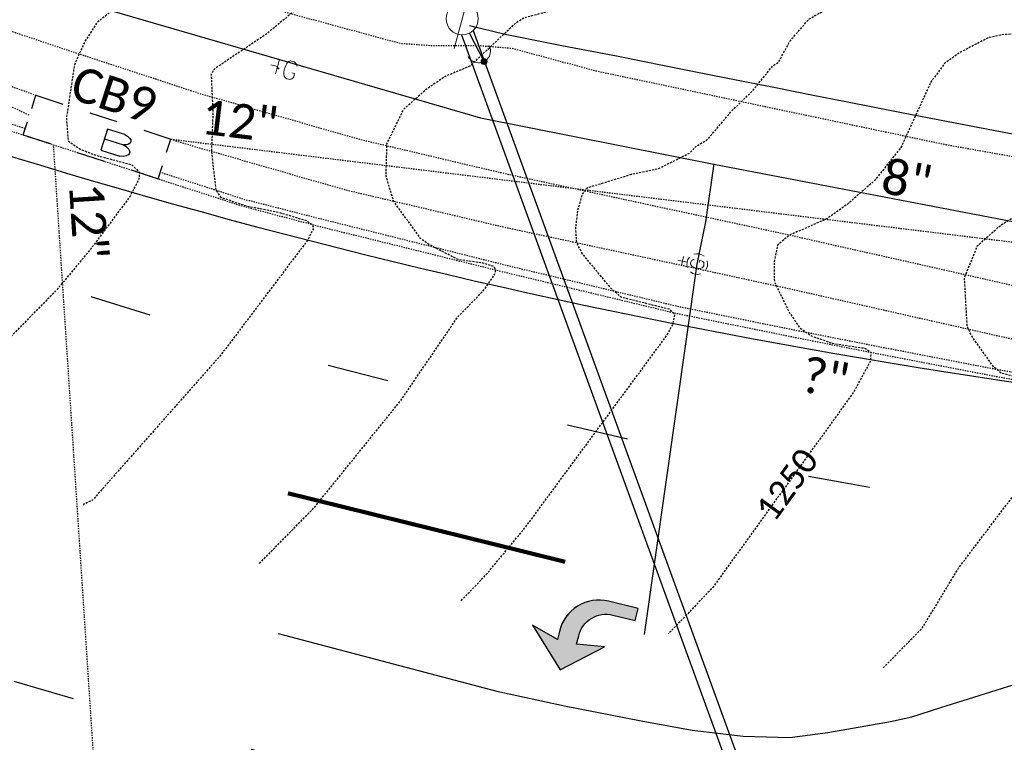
# Model space of a CAD drawing. Header units: feet. Extents: x 2262913 to 2469997, y 259999 to 435293.
# Tile 138 of 147: x 2468679 to 2468759, y 263314 to 263372. Entities that reach past the tile are written whole.
import ezdxf
from ezdxf.enums import TextEntityAlignment as Align

# ---------------------------------------------------------------- set-up
doc = ezdxf.new("R2010")
doc.units = ezdxf.units.FT
doc.header["$MEASUREMENT"] = 0
for name, pattern in [('dsolidcl', [0]), ('foctvex', [0]), ('gasex', [0]), ('grltex', [0]), ('lane', [40, 10, -30]), ('OhDOT_USTN1', [0.054999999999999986, 0.014, -0.04099999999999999]), ('OhDOT_USTN3', [0.22, 0.165, -0.055]), ('OhDOT_USTN5', [0.11, 0.055, -0.055]), ('ohelecex', [0]), ('ohteleex', [0]), ('waterex', [0])]:
    doc.linetypes.add(name, pattern=pattern)
doc.layers.add('0_View_Frame_Border', color=7, linetype='Continuous', plot=False)
for name, color, linetype in [('DR_X_Cells', 121, 'Continuous'), ('DR_X_Erosion_Control', 7, 'OhDOT_USTN1'), ('DR_X_Storm_Sewer', 151, 'OhDOT_USTN5'), ('DR_X_Text', 7, 'Continuous'), ('DT_X_Contour_Major', 132, 'OhDOT_USTN3'), ('DT_X_Contour_Minor', 136, 'OhDOT_USTN3'), ('DT_X_Contour_Text', 7, 'Continuous'), ('MT_X_Channelizing_Line', 7, 'Continuous'), ('MT_X_Lane_Line', 7, 'lane'), ('PM_X_Cells_TR', 7, 'Continuous'), ('PM_X_CL_Double_Solid', 2, 'dsolidcl'), ('PV_X_Curb', 120, 'OhDOT_USTN1'), ('PV_X_Walk', 120, 'OhDOT_USTN5'), ('RD_X_GR_Lt', 95, 'grltex'), ('UT_X_Electric_Cells', 1, 'Continuous'), ('UT_X_Gas', 2, 'gasex'), ('UT_X_Gas_Cells', 2, 'Continuous'), ('UT_X_Gas_Text', 7, 'Continuous'), ('UT_X_Misc_Cells', 7, 'Continuous'), ('UT_X_Overhead_Electric', 1, 'ohelecex'), ('UT_X_Overhead_Telecom', 30, 'ohteleex'), ('UT_X_Water', 133, 'waterex'), ('UT_X_Water_Text', 7, 'Continuous')]:
    doc.layers.add(name, color=color, linetype=linetype)
doc.styles.add('Simplex Normal (0.14)', font='calibri.ttf', dxfattribs={"height": 0.14})
doc.styles.add('Straight Normal (0.14) Font 30', font='calibri.ttf', dxfattribs={"height": 0.14})
picture_1 = doc.add_image_def('image1.tif', size_in_pixel=(5000, 5000))
picture_2 = doc.add_image_def('image2.jpg', size_in_pixel=(1570, 936))
picture_3 = doc.add_image_def('image3.jpg', size_in_pixel=(1570, 936))

# ---------------------------------------------------------------- blocks, each defined once
blk = doc.blocks.new('GCB-X')
at = {"layer": 'DR_X_Cells', "color": 121, "linetype": 'Continuous'}
for p, q in [((-0.06249987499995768, 0.03749992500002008), (-0.03749992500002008, 0.03749992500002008)), ((-0.06249987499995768, 0.01249997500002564), (-0.06249987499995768, 0.03749992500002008)), ((-0.0124999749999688, 0.03749992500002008), (0.0124999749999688, 0.03749992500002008)), ((0.03749992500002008, 0.03749992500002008), (0.06249987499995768, 0.03749992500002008)), ((0.06249987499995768, 0.01249997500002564), (0.06249987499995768, 0.03749992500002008)), ((0.02274995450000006, 0.01949996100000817), (0.006749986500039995, 0.01949996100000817)), ((0.006749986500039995, 0.01949996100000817), (0.006749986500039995, -0.02049995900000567)), ((0.006749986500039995, 0.001291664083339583), (0.02433328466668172, 0.001291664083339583)), ((-0.06249987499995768, -0.03749992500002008), (-0.06249987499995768, -0.01249997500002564)), ((0.06249987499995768, -0.03749992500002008), (0.06249987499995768, -0.01249997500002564)), ((0.006749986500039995, -0.02049995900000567), (0.02433328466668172, -0.02049995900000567)), ((-0.06249987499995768, -0.03749992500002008), (-0.03749992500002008, -0.03749992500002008)), ((-0.0124999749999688, -0.03749992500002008), (0.0124999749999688, -0.03749992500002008)), ((0.03749992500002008, -0.03749992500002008), (0.06249987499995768, -0.03749992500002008))]:
    blk.add_line(p, q, dxfattribs=at)
at = {"layer": 'DR_X_Cells', "color": 121, "linetype": 'Continuous', "extrusion": (0, 0, -1)}
for centre, radius, start, end in [((-0.01984832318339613, 0.01009478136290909), 0.009862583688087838, 106.9987249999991, 243.1793222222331), ((-0.01988908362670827, -0.009590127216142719), 0.01174256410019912, 112.0546972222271, 247.9453027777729)]:
    blk.add_arc(centre, radius, start, end, dxfattribs=at)
blk = doc.blocks.new('ODOT STORM CATCH BASIN SQUARE')
blk.add_blockref('GCB-X', (0, 0))
blk = doc.blocks.new('GV')
at = {"layer": 'UT_X_Gas_Cells', "color": 2, "linetype": 'Continuous', "lineweight": 0}
for p, q in [((0, 0.06999999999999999), (0, 0.1335)), ((0.03183333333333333, 0.10175), (-0.03183333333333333, 0.10175))]:
    blk.add_line(p, q, dxfattribs=at)
at = {"layer": 'UT_X_Gas_Cells', "color": 2, "linetype": 'Continuous', "lineweight": 0, "flags": 128}
blk.add_lwpolyline([(0.02664009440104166, 0.027279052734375), (0.02592598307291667, 0.03082763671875), (0.02380562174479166, 0.034365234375), (0.02025703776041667, 0.037913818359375), (0.01530220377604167, 0.04216552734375), (0.01175361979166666, 0.043582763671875), (0.008919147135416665, 0.044285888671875), (0.004667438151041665, 0.045), (-0.003835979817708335, 0.045), (-0.007373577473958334, 0.044285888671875), (-0.009504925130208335, 0.043582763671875), (-0.01233939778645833, 0.04216552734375), (-0.01800834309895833, 0.037913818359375), (-0.02154594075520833, 0.032947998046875), (-0.02367728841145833, 0.027279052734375), (-0.02509452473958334, 0.01948974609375), (-0.02651176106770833, 0.00815185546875), (-0.02651176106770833, -0.006734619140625), (-0.02579764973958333, -0.018775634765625), (-0.02296317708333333, -0.0279931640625), (-0.01871146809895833, -0.03649658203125), (-0.01517387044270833, -0.0393310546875), (-0.01092216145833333, -0.04216552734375), (-0.003121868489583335, -0.045), (0.004667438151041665, -0.045), (0.01246773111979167, -0.043582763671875), (0.01530220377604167, -0.04216552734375), (0.01813667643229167, -0.040748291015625), (0.02097114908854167, -0.037913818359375), (0.02380562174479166, -0.033662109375), (0.02664009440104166, -0.027279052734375), (0.02664009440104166, -0.009569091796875), (0.01175361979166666, -0.009569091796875)], dxfattribs=at)
at = {"layer": 'UT_X_Gas_Cells', "color": 2, "linetype": 'Continuous', "lineweight": 0}
for start, end in [(60.01836111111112, 120.0157416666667), (330.0183611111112, 29.98163888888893), (239.9842583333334, 299.9816388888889)]:
    blk.add_arc((2.31522000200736e-05, 1.048896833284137e-05), 0.07000065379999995, start, end, dxfattribs=at)
at = {"layer": 'UT_X_Gas_Cells', "color": 2, "linetype": 'Continuous', "lineweight": 0, "extrusion": (0, 0, -1)}
blk.add_arc((-2.31522000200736e-05, 1.048896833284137e-05), 0.07000065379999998, 330.0183611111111, 29.98163888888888, dxfattribs=at)
blk = doc.blocks.new('GMRK')
at = {"layer": 'UT_X_Gas_Cells', "color": 2, "linetype": 'Continuous', "lineweight": 0}
for p, q in [((0, 0), (-0.04758333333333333, 0)), ((0, -0.05), (0, 0.05))]:
    blk.add_line(p, q, dxfattribs=at)
at = {"layer": 'UT_X_Gas_Cells', "color": 2, "linetype": 'Continuous', "lineweight": 0, "flags": 128}
blk.add_lwpolyline([(0.1238301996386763, 0.03780423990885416), (0.1228383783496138, 0.04273282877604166), (0.1198934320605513, 0.04764615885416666), (0.1149648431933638, 0.05257474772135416), (0.1080831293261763, 0.05847989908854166), (0.1031545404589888, 0.06044828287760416), (0.09921777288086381, 0.06142484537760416), (0.09331262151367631, 0.06241666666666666), (0.08150231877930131, 0.06241666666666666), (0.07658898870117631, 0.06142484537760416), (0.07362878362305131, 0.06044828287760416), (0.06969201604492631, 0.05847989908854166), (0.06181848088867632, 0.05257474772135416), (0.05690515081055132, 0.04567777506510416), (0.05394494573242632, 0.03780423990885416), (0.05197656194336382, 0.02698575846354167), (0.05000817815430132, 0.01123868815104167), (0.05000817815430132, -0.009436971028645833), (0.05099999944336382, -0.02616060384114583), (0.05493676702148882, -0.03896272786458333), (0.06084191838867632, -0.05077303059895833), (0.06575524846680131, -0.05470979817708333), (0.07166039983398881, -0.05864656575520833), (0.08249414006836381, -0.06258333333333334), (0.09331262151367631, -0.06258333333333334), (0.1041463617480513, -0.06061494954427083), (0.1080831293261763, -0.05864656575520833), (0.1120198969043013, -0.05667818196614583), (0.1159566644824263, -0.05274141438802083), (0.1198934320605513, -0.04683626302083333), (0.1238301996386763, -0.03797090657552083), (0.1238301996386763, -0.01337373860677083), (0.1031545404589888, -0.01337373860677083)], dxfattribs=at)
blk = doc.blocks.new('GMH')
at = {"layer": 'UT_X_Gas_Cells', "color": 2, "linetype": 'Continuous', "lineweight": 0, "flags": 128}
blk.add_lwpolyline([(0.03698392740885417, 0.0378875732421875), (0.03599210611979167, 0.042816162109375), (0.03304715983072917, 0.0477294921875), (0.02811857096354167, 0.0526580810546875), (0.02123685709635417, 0.058563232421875), (0.01630826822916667, 0.0605316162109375), (0.01237150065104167, 0.0615081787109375), (0.006466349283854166, 0.0625), (-0.005343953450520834, 0.0625), (-0.01025728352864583, 0.0615081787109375), (-0.01321748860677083, 0.0605316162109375), (-0.01715425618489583, 0.058563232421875), (-0.02502779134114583, 0.0526580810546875), (-0.02994112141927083, 0.0457611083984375), (-0.03290132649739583, 0.0378875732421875), (-0.03486971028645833, 0.027069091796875), (-0.03683809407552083, 0.011322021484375), (-0.03683809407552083, -0.0093536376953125), (-0.03584627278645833, -0.0260772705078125), (-0.03190950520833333, -0.03887939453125), (-0.02600435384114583, -0.050689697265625), (-0.02109102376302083, -0.05462646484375), (-0.01518587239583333, -0.058563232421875), (-0.004352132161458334, -0.0625), (0.006466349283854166, -0.0625), (0.01730008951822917, -0.0605316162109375), (0.02123685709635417, -0.058563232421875), (0.02517362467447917, -0.0565948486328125), (0.02911039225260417, -0.0526580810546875), (0.03304715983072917, -0.0467529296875), (0.03698392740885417, -0.0378875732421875), (0.03698392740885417, -0.0132904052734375), (0.01630826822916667, -0.0132904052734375)], dxfattribs=at)
at = {"layer": 'UT_X_Gas_Cells', "color": 2, "linetype": 'Continuous', "lineweight": 0}
for start, end in [(130.0805972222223, 170.0721333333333), (70.05767222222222, 110.1060805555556), (10.01689444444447, 50.03918888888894), (190.0168944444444, 230.0391888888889), (250.0576722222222, 290.0473111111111), (310.0114361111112, 350.0263833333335)]:
    blk.add_arc((-2.767499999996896e-05, -3.704166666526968e-05), 0.09999899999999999, start, end, dxfattribs=at)
blk = doc.blocks.new('DM_anno')
at = {"layer": 'UT_X_Misc_Cells', "linetype": 'foctvex', "true_color": 0xa56100}
h = blk.add_hatch(color=44, dxfattribs=at)
edge = h.paths.add_edge_path()
edge.add_arc((0, 0), 0.12, 0, 360)
at = {"layer": 'UT_X_Misc_Cells', "color": 44, "linetype": 'Continuous', "lineweight": 0, "true_color": 0xa56100}
blk.add_circle((0, 0), 0.12, dxfattribs=at)
blk.add_arc((0.48, 0), 0.48, 90, 270, dxfattribs=at)
blk = doc.blocks.new('ODOT Elec Tele Pole')
at = {"layer": 'UT_X_Electric_Cells', "linetype": 'Continuous', "lineweight": 13}
for p, q in [((0.04819776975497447, 0.1799916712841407), (-0.03213556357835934, -0.1200083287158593)), ((0.1281977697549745, 0.1799916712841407), (-0.0318022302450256, 0.1799916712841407)), ((0.04019776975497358, 0.1499916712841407), (0.082697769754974, 0.1499916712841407)), ((0.02311443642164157, 0.08624167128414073), (0.082697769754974, 0.08624167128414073))]:
    blk.add_line(p, q, dxfattribs=at)
at = {"layer": 'UT_X_Electric_Cells', "linetype": 'Continuous', "lineweight": 0}
blk.add_circle((0, 0), 0.065, dxfattribs=at)
at = {"layer": 'UT_X_Electric_Cells', "linetype": 'Continuous', "lineweight": 13, "extrusion": (0, 0, -1)}
blk.add_arc((-0.08332276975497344, 0.1181166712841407), 0.03188112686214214, 88.87669722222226, 271.1233027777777, dxfattribs=at)

msp = doc.modelspace()

# ---------------------------------------------------------------- hatches: boundary and pattern name
at = {"layer": 'PM_X_Cells_TR'}
h = msp.add_hatch(color=256, dxfattribs=at)
h.dxf.hatch_style = 1
edge = h.paths.add_edge_path()
edge.add_line((2468729.132570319, 263324.5926356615), (2468726.724219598, 263325.1789806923))
edge.add_arc((2468725.948134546, 263321.9900691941), 3.281990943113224, 76.32184190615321, 167.213024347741)
edge.add_line((2468722.747537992, 263322.7164618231), (2468722.589834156, 263322.0687098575))
edge.add_line((2468722.589834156, 263322.0687098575), (2468720.571111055, 263323.2463351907))
edge.add_line((2468720.571111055, 263323.2463351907), (2468722.81517093, 263319.6123574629))
edge.add_line((2468722.81517093, 263319.6123574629), (2468726.409416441, 263321.4818518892))
edge.add_line((2468726.409416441, 263321.4818518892), (2468724.144423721, 263321.6902243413))
edge.add_line((2468724.144423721, 263321.6902243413), (2468724.310744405, 263322.3733691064))
edge.add_arc((2468726.542454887, 263321.8300294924), 2.296900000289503, 76.31678910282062, 166.3167890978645, ccw=False)
edge.add_line((2468727.085794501, 263324.0617399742), (2468728.896016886, 263323.6210172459))
edge.add_line((2468728.896016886, 263323.6210172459), (2468729.132570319, 263324.5926356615))

# ---------------------------------------------------------------- linework, layer by layer
at = {"layer": 'DR_X_Erosion_Control', "flags": 128}
msp.add_lwpolyline([(2468641.721738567, 263385.4027422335), (2468642.191986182, 263386.0090857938), (2468642.953336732, 263386.6319798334), (2468643.340296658, 263386.9485685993), (2468644.095362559, 263387.1279880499), (2468645.445029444, 263387.0241723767), (2468647.55604688, 263386.4704887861), (2468660.496708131, 263383.8116089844), (2468683.671757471, 263377.523551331), (2468709.860099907, 263370.4179005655), (2468712.324279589, 263370.2445972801), (2468716.027211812, 263370.2540725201), (2468718.888044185, 263370.0233710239), (2468725.789946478, 263368.1700089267), (2468735.1770527, 263366.1917435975), (2468749.210312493, 263363.2343347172), (2468754.114138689, 263362.2008885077), (2468769.916761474, 263359.3966576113), (2468797.402751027, 263355.7722560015), (2468802.550518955, 263355.4089011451), (2468832.139144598, 263354.6998545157), (2468853.983878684, 263354.1763785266), (2468857.542369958, 263355.5126717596), (2468859.601477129, 263355.8356538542), (2468865.173178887, 263355.431926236), (2468870.401696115, 263354.4629799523), (2468884.754927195, 263352.7659125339)], dxfattribs=at)
at = {"layer": 'DR_X_Storm_Sewer', "flags": 128}
for points in [[(2468397.226271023, 263498.1769060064), (2468679.790581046, 263364.589606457)], [(2468691.250560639, 263362.6475587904), (2468854.600780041, 263342.6776967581)], [(2468687.545589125, 263273.5402718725), (2468681.737991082, 263362.1913148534)]]:
    msp.add_lwpolyline(points, dxfattribs=at)
at = {"layer": 'DT_X_Contour_Major', "flags": 128}
msp.add_lwpolyline([(2468913.488282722, 263488.1038683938), (2468908.820753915, 263487.5833227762), (2468901.969831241, 263485.4727561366), (2468898.875120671, 263483.5101342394), (2468897.246125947, 263482.737567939), (2468895.647378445, 263482.3638042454), (2468891.380341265, 263482.5260807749), (2468890.488244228, 263482.4105272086), (2468888.052747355, 263481.3306310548), (2468887.193626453, 263481.1446760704), (2468884.68982859, 263477.6318559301), (2468883.613280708, 263475.6307214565), (2468873.032869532, 263463.9012137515), (2468871.384325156, 263461.8761088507), (2468870.395674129, 263460.0344297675), (2468870.149485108, 263455.8012774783), (2468870.679472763, 263453.7505407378), (2468872.723667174, 263447.5573202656), (2468873.303683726, 263444.5769228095), (2468874.547041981, 263421.1815861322), (2468874.705852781, 263409.8708179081), (2468874.393059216, 263407.0274042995), (2468874.145141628, 263396.8658907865), (2468874.383624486, 263392.5289603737), (2468874.003973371, 263387.0971632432), (2468873.547476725, 263385.8608271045), (2468873.473525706, 263385.0475146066), (2468873.663049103, 263384.1203037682), (2468873.110473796, 263381.6387249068), (2468871.086403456, 263376.1454185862), (2468870.173953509, 263374.7198427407), (2468867.337687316, 263371.6052773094), (2468863.811566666, 263369.5894448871), (2468860.55097417, 263368.6999062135), (2468848.731585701, 263367.9401471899), (2468842.090905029, 263368.1097230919), (2468835.899404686, 263368.6261508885), (2468828.843914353, 263369.7871709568), (2468822.371332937, 263370.2276948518), (2468819.714269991, 263370.1770817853), (2468816.69332179, 263369.6807114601), (2468813.996648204, 263369.4433412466), (2468807.124019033, 263369.886603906), (2468804.568693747, 263369.7687024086), (2468799.812008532, 263368.794017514), (2468793.497061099, 263367.9848065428), (2468785.948954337, 263367.9800269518), (2468780.265201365, 263368.2054581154), (2468764.270908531, 263370.9861796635), (2468761.052054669, 263371.2190814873), (2468758.801335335, 263371.1278196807), (2468757.524048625, 263370.8744592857), (2468755.19079175, 263369.6534907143), (2468754.006214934, 263368.8201712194), (2468752.869463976, 263367.2997400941), (2468750.437924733, 263361.9741332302), (2468748.293729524, 263359.2857313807), (2468746.161573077, 263357.4256603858), (2468744.409126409, 263356.1776112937), (2468741.355792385, 263354.8396644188), (2468740.436687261, 263354.053699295), (2468740.148629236, 263352.6847152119), (2468740.173282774, 263351.0760352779), (2468741.411766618, 263348.5553566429), (2468742.236331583, 263347.3444696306), (2468743.226870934, 263346.6690641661), (2468744.889650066, 263346.0957259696), (2468747.507870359, 263345.6954593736), (2468748.005766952, 263345.3643356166), (2468747.95131465, 263344.632449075), (2468746.572701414, 263342.0936390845), (2468735.165426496, 263326.2777251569), (2468731.602625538, 263322.5493374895)], dxfattribs=at)
at = {"layer": 'DT_X_Contour_Minor', "flags": 128}
for points in [[(2468698.43505378, 263328.2515064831), (2468702.831359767, 263332.7209463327), (2468709.877700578, 263341.4398871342), (2468714.481431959, 263348.1935450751), (2468716.676155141, 263350.4650776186), (2468717.515376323, 263351.6870264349), (2468717.589772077, 263352.0434309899), (2468717.4488999, 263352.3106200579), (2468716.533645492, 263352.6018551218), (2468714.569433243, 263352.8685444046), (2468712.175038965, 263354.0936295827), (2468711.490416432, 263354.5970749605), (2468709.315608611, 263357.6032963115), (2468708.696030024, 263359.6509106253), (2468708.76709493, 263362.2779256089), (2468710.11733096, 263365.0656494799), (2468711.938062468, 263366.6890192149), (2468713.447774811, 263367.7360317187), (2468715.521286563, 263368.5974058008), (2468719.226512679, 263372.0905074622), (2468719.908663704, 263372.5018256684), (2468722.579408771, 263373.2158331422), (2468728.598619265, 263377.3850896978), (2468731.468753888, 263378.0150472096), (2468734.228538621, 263378.2589776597), (2468750.552368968, 263377.9095234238), (2468756.354169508, 263378.0722365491), (2468760.79830174, 263377.8103412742), (2468771.362494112, 263376.6133390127), (2468776.313806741, 263376.2487449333), (2468779.765685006, 263376.2972537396), (2468785.325361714, 263375.7100689), (2468788.175528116, 263375.1236924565), (2468791.255535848, 263375.0468771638), (2468800.796321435, 263375.7583616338), (2468803.706427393, 263375.749069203), (2468804.67730527, 263376.0072759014), (2468811.574312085, 263376.6152426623), (2468817.886860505, 263376.3084980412), (2468823.521441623, 263376.4422120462), (2468832.719922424, 263375.6081706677), (2468836.414761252, 263375.5430120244), (2468839.499713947, 263375.2440221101), (2468843.00193349, 263374.4305692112), (2468844.799145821, 263374.2537538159), (2468846.194463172, 263374.353444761), (2468848.047813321, 263374.779905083), (2468850.946832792, 263376.4887580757), (2468851.811772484, 263376.7179137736), (2468851.021462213, 263378.06648684), (2468849.641789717, 263382.2351217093), (2468848.079344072, 263382.2116488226), (2468846.010956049, 263382.5020267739), (2468836.010803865, 263385.0716278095), (2468862.62451715, 263385.3002857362), (2468864.949423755, 263385.5127441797), (2468862.768207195, 263389.8131460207), (2468862.181212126, 263391.4325481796), (2468861.684016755, 263395.0412363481), (2468861.954767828, 263398.385332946), (2468862.312870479, 263400.6454211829), (2468863.694408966, 263405.3823465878), (2468864.356611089, 263409.7949928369), (2468865.369227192, 263411.7805238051), (2468866.179428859, 263414.0268824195), (2468867.592560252, 263419.6033622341), (2468868.307949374, 263427.3470773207), (2468868.653157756, 263428.5646306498), (2468869.788452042, 263445.1544405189), (2468869.636259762, 263445.3642347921), (2468862.312154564, 263445.4340615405), (2468857.658807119, 263445.7092340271), (2468857.553455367, 263446.191091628), (2468858.367785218, 263447.6798186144), (2468857.772331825, 263450.1370389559), (2468858.161218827, 263457.9221681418), (2468859.050856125, 263461.3498188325), (2468860.497862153, 263464.9637090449), (2468861.57691594, 263466.8892621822), (2468863.596154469, 263468.0815606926), (2468864.424626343, 263469.1235593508), (2468865.904990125, 263469.9247065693), (2468868.750406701, 263470.9240845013), (2468870.840808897, 263471.3644425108), (2468871.22973763, 263471.8888214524), (2468873.198132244, 263482.5836349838), (2468874.421247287, 263485.3340123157), (2468875.088882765, 263488.6416809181), (2468875.778215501, 263494.8483022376), (2468878.903405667, 263501.5168819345), (2468882.011579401, 263506.3876356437), (2468883.352687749, 263507.7687640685), (2468884.398887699, 263508.3656194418), (2468885.765398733, 263508.6788555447), (2468886.47907704, 263509.3565651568), (2468889.486816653, 263509.478907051), (2468896.219702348, 263512.5683999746), (2468904.545978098, 263515.3972819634), (2468910.207767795, 263516.170435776)], [(2468714.785320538, 263325.2237073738), (2468716.847280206, 263327.3773989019), (2468720.023834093, 263331.214180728), (2468731.426331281, 263346.6953057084), (2468731.933673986, 263347.6020891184), (2468732.116220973, 263348.3910780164), (2468731.668300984, 263348.8500907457), (2468727.768449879, 263349.8212014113), (2468727.010803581, 263350.4498121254), (2468724.608467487, 263353.3561806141), (2468724.154027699, 263354.2539795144), (2468724.074442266, 263355.423547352), (2468724.250615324, 263356.9049512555), (2468724.61853415, 263358.1788832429), (2468725.038976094, 263358.7171687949), (2468728.599176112, 263359.8006481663), (2468730.76016524, 263360.2500995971), (2468733.342483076, 263361.5428283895), (2468733.811977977, 263362.0443018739), (2468734.772030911, 263362.6407743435), (2468736.742859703, 263364.9664204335), (2468738.38768206, 263366.5454618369), (2468740.051263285, 263368.592300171), (2468740.5009687, 263368.8795832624), (2468741.467327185, 263370.6310359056), (2468742.971262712, 263372.3712965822), (2468744.321325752, 263373.1430554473), (2468745.887743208, 263373.674052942), (2468754.57711581, 263374.6251009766), (2468758.255648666, 263374.8425721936), (2468762.406106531, 263374.5434155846), (2468769.225924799, 263373.3765477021), (2468776.433304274, 263372.6626731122), (2468782.777775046, 263371.6085304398), (2468789.737128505, 263371.120561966), (2468794.282512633, 263371.2587367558), (2468797.22969741, 263371.5413449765), (2468806.127703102, 263373.0801230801), (2468811.248961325, 263373.0747139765), (2468813.353044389, 263372.7798109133), (2468818.428216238, 263372.9672590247), (2468819.497871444, 263373.1912840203), (2468824.496059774, 263373.2122631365), (2468830.964527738, 263372.4328166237), (2468839.645094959, 263370.959095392), (2468847.252922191, 263370.5725118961), (2468860.885643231, 263371.9181834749), (2468862.731539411, 263372.4533429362), (2468864.212999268, 263373.256678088), (2468865.684907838, 263374.3482204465), (2468867.238439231, 263377.1668402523), (2468867.481870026, 263378.1361556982), (2468868.43926967, 263379.3552443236), (2468869.224334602, 263381.5113788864), (2468870.061473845, 263383.0035726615), (2468870.53356535, 263384.2618392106), (2468870.444103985, 263385.517714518), (2468871.157577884, 263407.7044002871), (2468871.411318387, 263427.7886509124), (2468871.213667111, 263445.4509882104), (2468870.209900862, 263447.5259522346), (2468869.033601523, 263449.3486934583), (2468865.446820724, 263453.6764108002), (2468864.698809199, 263454.3284734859), (2468864.425390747, 263456.2202975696), (2468864.350537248, 263458.5346737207), (2468865.270635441, 263461.2664926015), (2468866.442441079, 263463.2339461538), (2468867.730917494, 263464.7090014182), (2468871.697237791, 263467.5847262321), (2468873.061615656, 263468.8456631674), (2468874.396667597, 263470.5384550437), (2468876.0436916, 263473.0264136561), (2468877.745072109, 263476.006721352), (2468880.458771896, 263484.8330160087), (2468881.820715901, 263488.0008606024), (2468883.37377133, 263490.6242524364), (2468887.122154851, 263495.6682393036), (2468888.291051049, 263496.6046896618), (2468892.599058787, 263496.4987130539), (2468894.103962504, 263496.9235295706), (2468903.007613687, 263500.5393712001), (2468908.312766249, 263501.8207084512), (2468911.848025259, 263502.1371520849)], [(2468748.991850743, 263319.7762961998), (2468752.190753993, 263323.0406120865), (2468755.107464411, 263327.8678728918), (2468761.905175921, 263336.8520249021), (2468766.194554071, 263341.3359407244), (2468766.275146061, 263341.9636496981), (2468765.858533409, 263342.2960374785), (2468764.405038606, 263342.6357875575), (2468761.628365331, 263342.8774161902), (2468758.548042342, 263343.6834182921), (2468757.939862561, 263344.1885789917), (2468756.254427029, 263346.5638948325), (2468755.811898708, 263347.4313312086), (2468755.58754959, 263351.4265700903), (2468756.651713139, 263354.0139258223), (2468758.556071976, 263355.701580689), (2468759.593861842, 263356.3235110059), (2468761.223394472, 263357.7531962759), (2468763.916299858, 263361.2303110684), (2468766.80904157, 263363.7691160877), (2468769.95756118, 263365.6092705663), (2468770.981415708, 263365.7805858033), (2468778.034146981, 263365.5559220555), (2468782.024764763, 263365.2580269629), (2468788.210428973, 263365.243216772), (2468795.022337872, 263365.5188184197), (2468798.575306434, 263365.888533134), (2468800.338333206, 263366.2348002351), (2468801.696705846, 263366.7432212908), (2468804.860254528, 263367.1666100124), (2468814.884578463, 263366.9755265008), (2468819.874712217, 263367.4546553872), (2468823.085878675, 263367.5540585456), (2468840.435198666, 263366.0204857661), (2468847.606175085, 263365.6171247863), (2468856.4858462, 263366.0235344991), (2468863.101324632, 263366.7930206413), (2468865.887031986, 263367.772760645), (2468867.815012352, 263368.7474459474), (2468871.365230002, 263371.9532589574), (2468873.25567488, 263374.4629667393), (2468875.007577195, 263378.3372550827), (2468876.252443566, 263382.8058743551), (2468877.35201787, 263389.1829867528), (2468877.190684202, 263397.1403774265), (2468877.34735821, 263406.6617983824), (2468877.520275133, 263408.6105671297), (2468877.437389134, 263420.2548411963), (2468876.739866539, 263432.0009026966), (2468875.492735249, 263444.0593138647), (2468874.124906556, 263451.04292751), (2468873.886681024, 263453.1272102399), (2468873.923492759, 263455.0647312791), (2468874.535445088, 263458.4497114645), (2468875.094579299, 263460.0341314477), (2468876.896978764, 263461.954000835), (2468878.034851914, 263462.8863859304), (2468882.089810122, 263465.2855868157), (2468884.466714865, 263466.1651643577), (2468885.481554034, 263466.7643508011), (2468886.854099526, 263466.9750337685), (2468888.206009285, 263467.407244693), (2468891.255081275, 263467.727567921), (2468895.255432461, 263467.4723338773), (2468897.024672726, 263468.2394317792), (2468898.891859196, 263469.3292578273), (2468902.68103468, 263470.9782187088), (2468906.030390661, 263472.2173405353), (2468911.1963398, 263473.6552431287), (2468913.621137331, 263474.1316283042), (2468915.111015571, 263474.1147290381)], [(2468841.673274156, 263442.2222843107), (2468840.611788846, 263440.9765329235), (2468839.653104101, 263439.4982326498), (2468838.298777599, 263435.3982667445), (2468837.277810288, 263432.9128742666), (2468835.564816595, 263430.2276785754), (2468833.42053929, 263427.311766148), (2468830.160034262, 263424.2630906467), (2468827.10188433, 263422.0669046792), (2468823.562277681, 263419.8077239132), (2468819.903099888, 263418.1987078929), (2468818.087289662, 263417.162692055), (2468816.137792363, 263415.6895855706), (2468815.00886936, 263414.374376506), (2468812.334804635, 263408.9112826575), (2468807.119254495, 263403.0036694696), (2468805.477535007, 263399.6169562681), (2468804.46927832, 263396.7295558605), (2468804.38443114, 263395.5275380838), (2468804.56572423, 263394.4556012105), (2468805.590106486, 263392.657240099), (2468807.837901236, 263389.5004573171), (2468808.840225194, 263387.7168324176), (2468809.749774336, 263385.5885992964), (2468809.119358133, 263385.2805852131), (2468804.719309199, 263385.1578849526), (2468783.191119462, 263385.224519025), (2468775.81065234, 263385.0402758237), (2468784.544806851, 263383.7988985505), (2468786.678600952, 263383.3040774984), (2468787.726764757, 263382.8185298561), (2468786.227358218, 263382.3225255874), (2468782.557602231, 263381.8649044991), (2468776.074199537, 263381.577840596), (2468763.257159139, 263381.9076127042), (2468759.848593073, 263382.285078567), (2468758.319805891, 263382.7179960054), (2468755.534041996, 263382.8273810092), (2468753.285123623, 263382.3841781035), (2468751.179486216, 263382.1749833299), (2468742.261512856, 263382.679246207), (2468734.228671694, 263383.7526660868), (2468730.704589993, 263383.7560788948), (2468725.865538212, 263382.9709261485), (2468724.220689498, 263383.1944404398), (2468710.971734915, 263383.4839865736), (2468709.230411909, 263382.9952264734), (2468707.673117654, 263382.1836607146), (2468704.943791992, 263379.5611187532), (2468704.650793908, 263379.0268149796), (2468704.125981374, 263376.3246024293), (2468703.061874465, 263374.7069661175), (2468702.33102707, 263373.9343274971), (2468699.032665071, 263371.1971360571), (2468694.805803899, 263368.3534559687), (2468694.514979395, 263367.9058913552), (2468694.653114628, 263364.7221143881), (2468694.534572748, 263361.639733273), (2468694.892708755, 263358.5431631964), (2468695.26720171, 263357.9485154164), (2468697.267995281, 263357.2564886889), (2468699.937669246, 263356.7383808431), (2468702.211733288, 263356.055555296), (2468702.697855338, 263355.7328130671), (2468702.806271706, 263355.4200783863), (2468702.350734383, 263354.4751464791), (2468695.314487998, 263345.1647608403), (2468684.898825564, 263333.3783063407), (2468684.150807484, 263333.0199153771), (2468684.224705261, 263332.9464483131)], [(2468733.423657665, 263413.908856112), (2468733.089853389, 263413.6176506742), (2468732.902889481, 263413.0874861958), (2468733.16630863, 263411.2479461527), (2468731.8558415, 263406.5629868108), (2468731.965626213, 263404.258608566), (2468732.184036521, 263403.0068955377), (2468736.513531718, 263394.1310438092), (2468736.739356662, 263393.4014298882), (2468736.698133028, 263392.9759782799), (2468736.472794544, 263392.9275257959), (2468733.767540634, 263393.6838463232), (2468726.857237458, 263396.4264384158), (2468719.639825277, 263399.5492574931), (2468714.856086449, 263401.3514775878), (2468714.620267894, 263401.3262374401), (2468726.139309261, 263394.7251135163), (2468728.077322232, 263393.181569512), (2468728.430583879, 263392.6785458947), (2468728.400789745, 263392.3297192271), (2468727.409432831, 263391.68581209), (2468724.97699875, 263390.8952871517), (2468724.104766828, 263390.9749188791), (2468723.550195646, 263391.3373675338), (2468723.397501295, 263392.4033615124), (2468720.945676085, 263392.3817632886), (2468719.240808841, 263391.993560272), (2468718.111267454, 263390.7673102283), (2468715.328653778, 263390.1161654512), (2468713.128936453, 263389.793405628), (2468710.796152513, 263389.7049784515), (2468708.409772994, 263389.3316008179), (2468701.339054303, 263387.5480755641), (2468697.852750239, 263386.3324687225), (2468696.12150045, 263384.3346583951), (2468694.789950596, 263382.3181629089), (2468694.296275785, 263381.1601531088), (2468692.406635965, 263378.8323219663), (2468686.901587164, 263373.4140619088), (2468685.243005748, 263372.077473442), (2468684.247563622, 263370.5229938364), (2468683.424730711, 263368.678341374), (2468682.776649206, 263364.3170377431), (2468682.920498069, 263362.5027561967), (2468683.917472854, 263361.8267745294), (2468685.15770436, 263361.3444779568), (2468688.083980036, 263360.568297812), (2468688.690298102, 263359.9807649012), (2468688.658600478, 263359.4018322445), (2468687.90825842, 263357.9718193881), (2468684.799871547, 263353.8027543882), (2468681.990623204, 263350.4177462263), (2468678.487427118, 263346.8618822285), (2468673.747356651, 263341.1878665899), (2468670.930713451, 263338.5719694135), (2468671.082441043, 263338.3816701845)]]:
    msp.add_lwpolyline(points, dxfattribs=at)
at = {"layer": 'MT_X_Channelizing_Line', "const_width": 0.3333}
msp.add_lwpolyline([(2468723.214603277, 263328.3754062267), (2468700.738532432, 263333.9345071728)], dxfattribs=at)
at = {"layer": 'MT_X_Lane_Line', "ltscale": 0.5, "flags": 128}
for points in [[(2468827.289906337, 263325.4834087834), (2468815.261419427, 263325.9404868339), (2468794.900743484, 263327.6107967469), (2468780.300971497, 263329.2037177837), (2468763.139185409, 263331.6414673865), (2468746.111223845, 263334.7176752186), (2468737.660946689, 263336.244270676), (2468735.778127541, 263336.5844137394), (2468716.589211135, 263341.0168072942), (2468696.302703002, 263346.3066594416), (2468673.331642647, 263353.3804864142), (2468655.38948222, 263360.0359297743), (2468634.75793254, 263368.3874793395), (2468601.341706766, 263383.8801680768), (2468577.865982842, 263395.2660064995)], [(2468567.47442785, 263363.670889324), (2468597.541412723, 263349.0895352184), (2468624.961735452, 263336.999538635), (2468665.323333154, 263322.6114551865), (2468691.914105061, 263314.7564842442), (2468703.292414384, 263311.7141340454), (2468725.918433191, 263306.2453201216), (2468751.743341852, 263301.2763093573), (2468776.52345181, 263297.3875183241), (2468799.813353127, 263294.9050282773), (2468824.887715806, 263293.1428190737), (2468861.697521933, 263294.1730584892)]]:
    msp.add_lwpolyline(points, dxfattribs=at)
at = {"layer": 'PM_X_Cells_TR', "elevation": 1249.686091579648}
msp.add_lwpolyline([(2468729.132570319, 263324.5926356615), (2468726.724219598, 263325.1789806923, 0.4187766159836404), (2468722.747537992, 263322.7164618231), (2468722.589834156, 263322.0687098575), (2468720.571111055, 263323.2463351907), (2468722.81517093, 263319.6123574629), (2468726.409416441, 263321.4818518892), (2468724.144423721, 263321.6902243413), (2468724.310744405, 263322.3733691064, -0.4142135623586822), (2468727.085794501, 263324.0617399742), (2468728.896016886, 263323.6210172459), (2468729.132570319, 263324.5926356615)], format="xyb", dxfattribs=at)
at = {"layer": 'PM_X_CL_Double_Solid'}
msp.add_lwpolyline([(2468699.952409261, 263322.5715032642), (2468717.663181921, 263317.8781574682), (2468723.172790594, 263316.6973190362), (2468729.382429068, 263315.4688176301), (2468733.520859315, 263314.7152349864), (2468737.648459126, 263314.2411247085), (2468741.435802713, 263314.1316220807), (2468744.512549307, 263314.5323294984), (2468749.57908782, 263315.4182779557), (2468751.326699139, 263315.8027404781), (2468753.666073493, 263316.5632422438), (2468758.162284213, 263317.9655677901), (2468759.688909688, 263318.4417078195)], dxfattribs=at)
at = {"layer": 'PV_X_Curb', "flags": 128}
msp.add_lwpolyline([(2468679.437114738, 263363.5000772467), (2468679.305052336, 263363.542114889), (2468670.334565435, 263366.4073003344), (2468664.640816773, 263368.458913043), (2468655.287447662, 263371.9965878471), (2468645.992607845, 263375.6902167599), (2468644.647913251, 263376.2664529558), (2468635.539150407, 263380.3935279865), (2468633.546499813, 263381.7009039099), (2468632.329036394, 263382.970883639), (2468631.58126915, 263384.0303339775), (2468630.949604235, 263385.5009926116), (2468630.548379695, 263386.8517141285), (2468630.233236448, 263388.7407122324), (2468629.793531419, 263388.6578132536), (2468630.104844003, 263386.7249837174), (2468630.512151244, 263385.2983533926), (2468631.221965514, 263383.7839614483), (2468631.977106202, 263382.6343883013), (2468633.26803677, 263381.2840250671), (2468635.339025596, 263379.9461312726), (2468644.46021449, 263375.8468357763), (2468645.824898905, 263375.243348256), (2468655.119738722, 263371.5497193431), (2468664.473107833, 263368.0120445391), (2468670.17062988, 263365.9132401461), (2468679.272061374, 263362.9913145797), (2468690.21079109, 263359.4425594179), (2468690.628172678, 263359.2952796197), (2468697.023648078, 263357.2324250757), (2468703.365648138, 263355.5563249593), (2468710.426166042, 263353.8169045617), (2468718.3762506, 263351.8487247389), (2468728.10060166, 263349.516987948), (2468732.193560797, 263348.5332391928), (2468742.00051487, 263346.5489573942), (2468747.968145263, 263345.3709006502), (2468757.788436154, 263343.4804853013), (2468765.158264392, 263342.133086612), (2468770.943814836, 263341.2553877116), (2468780.85253709, 263339.8860636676), (2468781.271050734, 263339.8282284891), (2468791.207030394, 263338.6598924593), (2468791.839097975, 263338.5855727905), (2468793.604488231, 263338.3643325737), (2468795.147021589, 263338.32833077), (2468797.636869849, 263338.7196942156), (2468800.075298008, 263339.3679826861), (2468802.698546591, 263340.6998729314), (2468805.068284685, 263342.7102691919), (2468805.75103012, 263343.2894311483), (2468805.474536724, 263343.6153755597), (2468804.790328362, 263343.037938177), (2468802.49175541, 263341.1072079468), (2468799.959928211, 263339.8333292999), (2468797.596640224, 263339.2269354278), (2468795.159168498, 263338.8641649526), (2468793.667077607, 263338.8966373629), (2468791.901687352, 263339.1178775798), (2468791.26961977, 263339.1921972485), (2468781.347206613, 263340.3793165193), (2468780.928073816, 263340.4326713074), (2468771.026570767, 263341.8009490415), (2468765.256684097, 263342.6760408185), (2468757.886049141, 263344.0189890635), (2468748.067371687, 263345.918305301), (2468742.112316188, 263347.0939328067), (2468732.323281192, 263349.0742293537), (2468728.230322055, 263350.0579781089), (2468718.505970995, 263352.3897148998), (2468710.564927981, 263354.3794028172), (2468703.509826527, 263356.1407798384), (2468697.163959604, 263357.7618475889), (2468690.794036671, 263359.8172610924), (2468690.379775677, 263359.9634397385)], dxfattribs=at)
at = {"layer": 'PV_X_Walk', "flags": 128}
for points in [[(2468630.247327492, 263390.4119386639), (2468637.07, 263387.45), (2468639.81, 263386.24), (2468642.55, 263385.04), (2468644.7, 263384.09), (2468647.41, 263382.98), (2468650.18, 263381.85), (2468652.95, 263380.72), (2468655.79, 263379.56), (2468658.54, 263378.52), (2468661.34, 263377.46), (2468664.14, 263376.4), (2468666.93, 263375.34), (2468669.32, 263374.43), (2468672.08, 263373.5), (2468674.91, 263372.55), (2468677.75, 263371.59), (2468680.58, 263370.64), (2468681.52, 263370.32), (2468684.34, 263369.39), (2468687.18, 263368.46), (2468690.02, 263367.53), (2468692.86, 263366.59), (2468693.5, 263366.38), (2468696.29, 263365.58), (2468699.17, 263364.76), (2468702.04, 263363.93), (2468704.92, 263363.1), (2468706.54, 263362.64), (2468709.35, 263361.98), (2468712.27, 263361.29), (2468715.18, 263360.6), (2468718.1, 263359.92), (2468718.6, 263359.8), (2468721.48, 263359.18), (2468724.41, 263358.55), (2468727.34, 263357.91), (2468730.27, 263357.28), (2468733.19, 263356.65), (2468736.12, 263356.02), (2468739.05, 263355.39), (2468741.19, 263354.93), (2468744.13, 263354.26), (2468747.05, 263353.6), (2468749.97, 263352.95), (2468752.89, 263352.29), (2468755.81, 263351.63), (2468758.73, 263350.97), (2468761.11, 263350.43), (2468763.93, 263349.98), (2468766.89, 263349.51), (2468769.78, 263349.05), (2468772.71, 263348.63), (2468775.67, 263348.21), (2468778.63, 263347.79), (2468781.6, 263347.36), (2468784.56, 263346.94), (2468786.27, 263346.7), (2468789.15, 263346.41), (2468792.13, 263346.12), (2468795.11, 263345.82), (2468798.09, 263345.53), (2468801.07, 263345.24), (2468806.313452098, 263344.7043231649)], [(2468630.928051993, 263385.5735481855), (2468635.37, 263383.56), (2468638.1, 263382.35), (2468640.84, 263381.15), (2468642.99, 263380.2), (2468645.81, 263379.05), (2468648.58, 263377.92), (2468651.35, 263376.78), (2468654.18, 263375.63), (2468657.04, 263374.54), (2468659.84, 263373.48), (2468662.63, 263372.42), (2468665.43, 263371.36), (2468667.81, 263370.46), (2468670.72, 263369.48), (2468673.56, 263368.52), (2468676.4, 263367.57), (2468679.23, 263366.61), (2468680.313543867, 263366.2015939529)], [(2468691.252273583, 263362.6528387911), (2468691.54, 263362.55), (2468692.17, 263362.35), (2468695.12, 263361.5), (2468698, 263360.67), (2468700.88, 263359.84), (2468703.75, 263359.02), (2468705.37, 263358.55), (2468708.38, 263357.84), (2468711.3, 263357.16), (2468714.21, 263356.47), (2468717.13, 263355.78), (2468717.62, 263355.66), (2468720.59, 263355.02), (2468723.52, 263354.39), (2468726.44, 263353.76), (2468729.37, 263353.13), (2468732.3, 263352.5), (2468735.22, 263351.87), (2468738.15, 263351.23), (2468740.29, 263350.77), (2468743.19, 263350.12), (2468746.11, 263349.46), (2468749.03, 263348.8), (2468751.95, 263348.14), (2468754.88, 263347.48), (2468757.8, 263346.82), (2468760.17, 263346.29), (2468763.26, 263345.79), (2468766.22, 263345.32), (2468769.11, 263344.86), (2468772.11, 263344.43), (2468775.08, 263344.01), (2468778.04, 263343.58), (2468781.01, 263343.16), (2468783.97, 263342.74), (2468785.67, 263342.49), (2468788.75, 263342.19), (2468791.73, 263341.91), (2468794.71, 263341.62), (2468797.7, 263341.33), (2468800.68, 263341.04), (2468802.099707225, 263340.9099504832)]]:
    msp.add_lwpolyline(points, dxfattribs=at)
at = {"layer": 'RD_X_GR_Lt', "flags": 128}
msp.add_lwpolyline([(2468715.45, 263371.86), (2468718.34, 263371.17), (2468722.95, 263370.25), (2468727.37, 263369.4), (2468731.37, 263368.59), (2468734.61, 263367.93), (2468736.66, 263367.55), (2468740.27, 263366.84), (2468743.19, 263366.25), (2468745.97, 263365.7), (2468748.15, 263365.27), (2468750.49, 263364.82), (2468754.12, 263364.1), (2468757.36, 263363.48), (2468759.91, 263362.99), (2468762.11, 263362.57), (2468765.03, 263362.01), (2468767.3, 263361.57), (2468769.53, 263361.17), (2468771.4, 263360.82), (2468774.1, 263360.33), (2468776.84, 263359.85), (2468778.16, 263359.6), (2468782.65, 263359), (2468788.67, 263358.25), (2468792.43, 263357.78), (2468799.23, 263356.95), (2468801.87, 263356.63), (2468802.68, 263356.53), (2468807.83, 263356.41), (2468814.94, 263356.3), (2468820.73, 263356.13), (2468827.98, 263355.87), (2468835.03, 263355.66), (2468842.36, 263355.4), (2468846.4, 263355.27), (2468850.44, 263355.13), (2468854.47, 263354.98)], dxfattribs=at)
at = {"layer": 'UT_X_Gas', "flags": 128}
for points in [[(2468634.8628809, 263391.5605060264), (2468659.531, 263381.392), (2468672.659, 263377.079), (2468716.358, 263364.369), (2468735.277, 263360.623), (2468762.879, 263355.333), (2468792.065, 263352.979), (2468822.03, 263351.827), (2468844.202, 263353.095), (2468862.057, 263354.522), (2468876.823, 263354.447), (2468889.811, 263356.781), (2468893.669, 263357.158), (2468900.745, 263358.008), (2468940.370646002, 263360.8671463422)], [(2468729.647102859, 263322.4771376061), (2468733.924, 263352.518), (2468734.618, 263355.951), (2468735.281, 263360.637)]]:
    msp.add_lwpolyline(points, dxfattribs=at)
at = {"layer": 'UT_X_Misc_Cells', "flags": 128}
msp.add_lwpolyline([(2468716.637999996, 263368.9369999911), (2468715.459768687, 263371.2514781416)], dxfattribs=at)
at = {"layer": 'UT_X_Overhead_Electric', "elevation": 1276.210537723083, "flags": 128}
msp.add_lwpolyline([(2468714.810727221, 263371.1113519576), (2468750.429406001, 263273.2848451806)], dxfattribs=at)
at = {"layer": 'UT_X_Overhead_Telecom', "flags": 128}
msp.add_lwpolyline([(2468715.750380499, 263371.4534801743), (2468751.36905928, 263273.626973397)], dxfattribs=at)
at = {"layer": 'UT_X_Water', "flags": 128}
msp.add_lwpolyline([(2468578.965790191, 263402.1155513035), (2468603.578546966, 263390.3712257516, 0.1353176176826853), (2468888.927401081, 263339.5625573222), (2469004.010542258, 263350.2718718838)], format="xyb", dxfattribs=at)

# ---------------------------------------------------------------- block references
at = {"layer": 'DR_X_Cells', "xscale": 91.99999999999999, "yscale": 45, "zscale": 20, "rotation": 342.0258412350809}
msp.add_blockref('ODOT STORM CATCH BASIN SQUARE', (2468685.262167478, 263362.8220766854), dxfattribs=at)
at = {"layer": 'UT_X_Electric_Cells', "xscale": 20.00000000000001, "yscale": 20.00000000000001, "zscale": 20.00000000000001}
msp.add_blockref('ODOT Elec Tele Pole', (2468714.87, 263372.41), dxfattribs=at)
at = {"layer": 'UT_X_Gas_Cells'}
for name, p, xscale, yscale, zscale, rotation in [('GMRK', (2468699.897219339, 263368.5261580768, 1247.217150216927), 12, 12, 12, 344.3499459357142), ('GMH', (2468699.972238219, 263368.387142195), 0.5, 0.5, 0.5, 337.5979330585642), ('GV', (2468733.924, 263352.518), 12, 12, 12, 78.57136319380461)]:
    msp.add_blockref(name, p, dxfattribs=dict(at, xscale=xscale, yscale=yscale, zscale=zscale, rotation=rotation))
at = {"layer": 'UT_X_Misc_Cells', "xscale": 2, "yscale": 2, "zscale": 2, "rotation": 116.9792776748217}
msp.add_blockref('DM_anno', (2468716.638000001, 263368.9369999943), dxfattribs=at)

# ---------------------------------------------------------------- texts
at = {"layer": 'DR_X_Text', "char_height": 2.8, "attachment_point": 5, "style": 'Simplex Normal (0.14)'}
for s, insert, rotation in [('CB9', (2468686.644556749, 263366.2436559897), 342.02584124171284), ('12"', (2468696.820187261, 263364.1229391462), 353.0300722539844), ('12"', (2468684.579370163, 263356.008179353), 273.7481348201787)]:
    msp.add_mtext(s, dxfattribs=dict(at, insert=insert, rotation=rotation))
at = {"layer": 'DT_X_Contour_Text', "style": 'Simplex Normal (0.14)'}
msp.add_text('1250', height=2, rotation=54.19886081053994, dxfattribs=at).set_placement((2468741.197380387, 263334.6408850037), align=Align.MIDDLE_CENTER)
at = {"layer": 'UT_X_Gas_Text', "style": 'Straight Normal (0.14) Font 30'}
msp.add_text('8"', height=2.8, rotation=349.150662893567, dxfattribs=at).set_placement((2468750.900841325, 263359.335694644), align=Align.MIDDLE_CENTER)
at = {"layer": 'UT_X_Water_Text', "insert": (2468744.290837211, 263343.2472078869), "char_height": 2.8, "attachment_point": 5, "rotation": 350.100165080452, "style": 'Simplex Normal (0.14)'}
msp.add_mtext('?"', dxfattribs=at)

# ---------------------------------------------------------------- pictures from other files: only their frames are drawn
at = {"layer": '0_View_Frame_Border', "transparency": 33554687}
image = msp.add_image(picture_1, insert=(2465000.248783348, 259998.96360447), size_in_units=(4997.215326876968, 4997.215326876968), dxfattribs=dict(at, brightness=68, contrast=48))
image.dxf.flags = 6
at = {"layer": '0_View_Frame_Border'}
image = msp.add_image(picture_3, insert=(2468487.561646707, 263292.3835399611), size_in_units=(950.9352146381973, 566.9269814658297), rotation=1.4999999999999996, dxfattribs=at)
image.dxf.flags = 6
image = msp.add_image(picture_2, insert=(2468562.940256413, 263087.9408564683, -1249), size_in_units=(890.0175218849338, 530.6091722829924), rotation=1.4999999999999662, dxfattribs=at)
image.dxf.flags = 6

doc.saveas('drawing.dxf')
